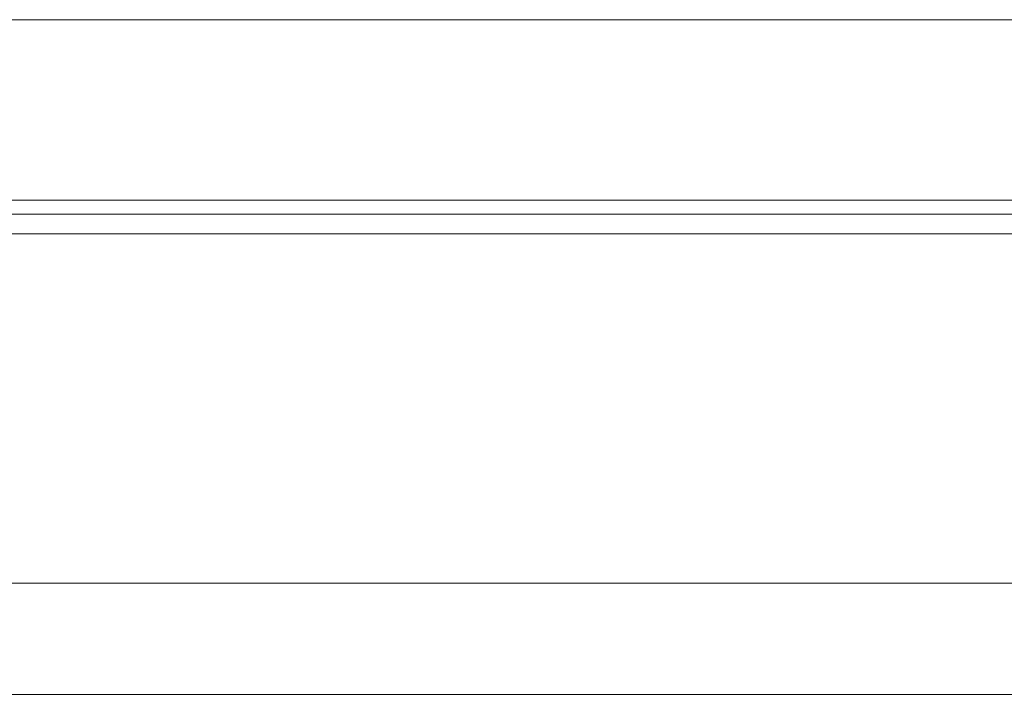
# Model space of a CAD drawing. Header units: millimetres. Extents: x 168 to 651, y 608 to 775.
# Tile 36 of 54: x 547 to 565, y 639 to 651. Entities that reach past the tile are written whole.
import ezdxf

# ---------------------------------------------------------------- set-up
doc = ezdxf.new("R2010")
doc.units = ezdxf.units.MM
doc.layers.add('OUT', color=3, linetype='Continuous')

msp = doc.modelspace()

# ---------------------------------------------------------------- linework, layer by layer
at = {"layer": 'OUT', "color": 0, "linetype": 'Continuous', "lineweight": 15}
for p, q in [((586.919, 650.693), (496.419, 650.693)), ((586.919, 647.443), (496.419, 647.443)), ((434.66, 647.19), (640.919, 647.19)), ((434.881, 646.836), (640.919, 646.836)), ((436.522, 640.543), (640.919, 640.543)), ((380.919, 638.543), (640.919, 638.543))]:
    msp.add_line(p, q, dxfattribs=at)

doc.saveas('drawing.dxf')
